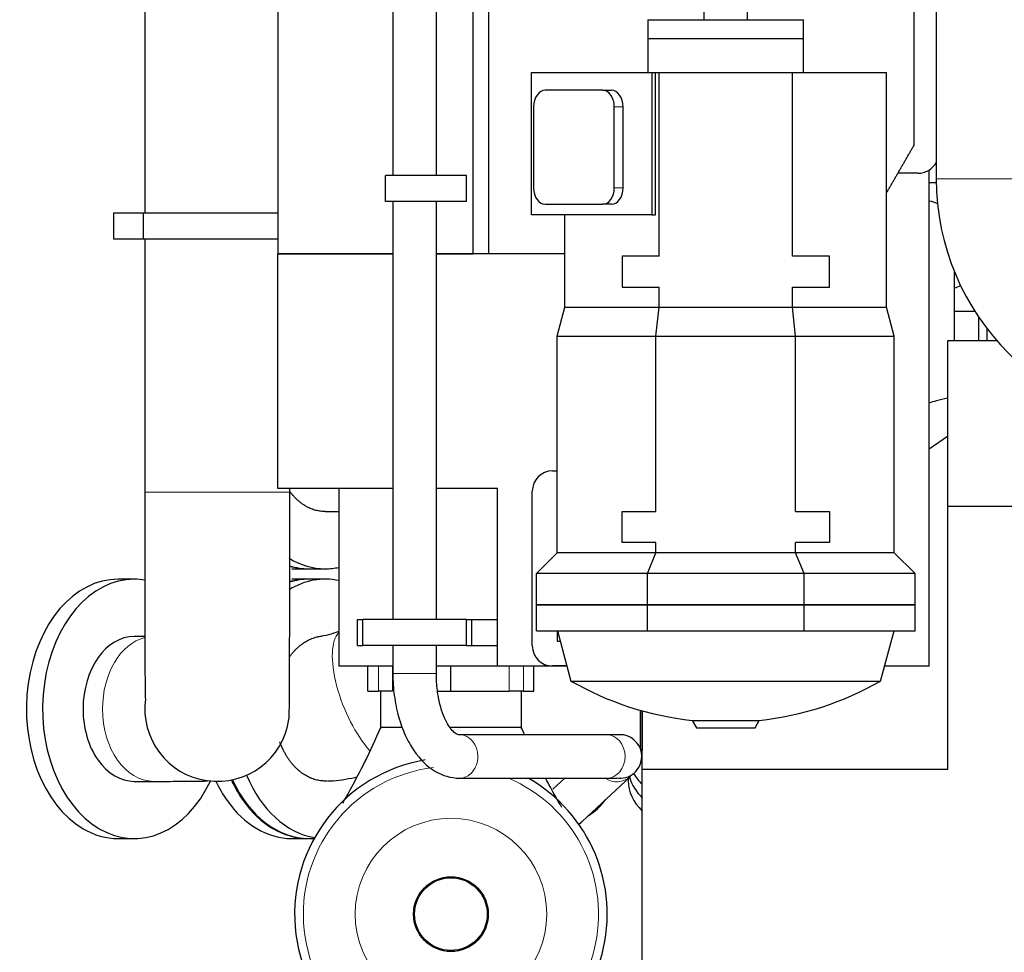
# Model space of a CAD drawing. Header units: inches. Extents: x 0 to 23760, y -13 to 16800.
# Tile 4 of 256: x 1204 to 2153, y 5824 to 6723. Entities that reach past the tile are written whole.
import ezdxf

# ---------------------------------------------------------------- set-up
doc = ezdxf.new("R2010")
doc.units = ezdxf.units.IN
doc.layers.add('1', color=7, linetype='Continuous', true_color=0xffffff)

msp = doc.modelspace()

# ---------------------------------------------------------------- linework, layer by layer
at = {"layer": '1', "color": 2, "linetype": 'Continuous', "lineweight": 25}
for p, q in [((1452.286, 7640.215), (1452.286, 6497.215)), ((2087.25, 7567.47), (2087.25, 6569.716)), ((1324.143, 6859.698), (1324.143, 6536.704)), ((1863.244, 6825.269), (1863.244, 6723.014)), ((1905.244, 6723.014), (1905.244, 6825.269)), ((1655.573, 6798.306), (1655.573, 6497.215)), ((1640.286, 6789.644), (1640.286, 6497.215)), ((1563.244, 6732.011), (1563.244, 6572.715)), ((1605.244, 6572.715), (1605.244, 6732.011)), ((1809.244, 6723.014), (1809.244, 6705.014)), ((1809.244, 6723.014), (1937.277, 6723.014)), ((1937.277, 6723.014), (1959.244, 6723.014)), ((1959.244, 6705.014), (1959.244, 6723.014)), ((1809.244, 6705.014), (1937.277, 6705.014)), ((1809.244, 6705.014), (1809.244, 6672.014)), ((1809.244, 6705.014), (1937.277, 6705.014)), ((1937.277, 6705.014), (1959.244, 6705.014)), ((1937.277, 6705.014), (1959.244, 6705.014)), ((1959.244, 6672.014), (1959.244, 6705.014)), ((1696.86, 6672.014), (1812.969, 6672.014)), ((1696.86, 6535.014), (1696.86, 6672.014)), ((1812.969, 6672.014), (1816.505, 6672.014)), ((1812.969, 6672.014), (1812.969, 6535.014)), ((1816.505, 6672.014), (1820.04, 6672.014)), ((1816.505, 6535.014), (1816.505, 6672.014)), ((1820.04, 6672.014), (1948.447, 6672.014)), ((1820.04, 6495.014), (1820.04, 6672.014)), ((1948.447, 6672.014), (2039.244, 6672.014)), ((1948.447, 6495.014), (1948.447, 6672.014)), ((2039.244, 6445.953), (2039.244, 6672.014)), ((1765.45, 6655.014), (1710.295, 6655.014)), ((1765.45, 6655.014), (1773.935, 6655.014)), ((1698.982, 6639.014), (1698.982, 6561.014)), ((1776.763, 6561.014), (1776.763, 6639.014)), ((1785.249, 6561.014), (1785.249, 6639.014)), ((1634.283, 6572.715), (1556.283, 6572.715)), ((1556.283, 6547.715), (1556.283, 6572.715)), ((1634.283, 6547.715), (1634.283, 6572.715)), ((2069.749, 6575.014), (2050.217, 6575.014)), ((2080.486, 6099.715), (2080.486, 6578.139)), ((2080.484, 6565.902), (2087.279, 6565.902)), ((1634.283, 6547.715), (1556.283, 6547.715)), ((1563.244, 6547.715), (1563.244, 6144.715)), ((1605.244, 6144.715), (1605.244, 6547.715)), ((1710.295, 6545.014), (1765.45, 6545.014)), ((1773.935, 6545.014), (1765.45, 6545.014)), ((1293.987, 6536.698), (1322.576, 6536.698)), ((1293.987, 6536.698), (1293.987, 6511.698)), ((1322.576, 6536.698), (1452.285, 6536.698)), ((1322.576, 6536.698), (1322.576, 6511.698)), ((1812.969, 6535.014), (1696.86, 6535.014)), ((1729.244, 6445.953), (1729.244, 6535.014)), ((1812.969, 6535.014), (1816.505, 6535.014)), ((1293.987, 6511.698), (1322.576, 6511.698)), ((1322.576, 6511.698), (1452.285, 6511.698)), ((1324.143, 6511.706), (1324.143, 6267.593)), ((1452.286, 6497.215), (1563.241, 6497.215)), ((1563.248, 6497.215), (1452.286, 6497.215)), ((1452.286, 6271.215), (1452.286, 6497.215)), ((1605.242, 6497.215), (1640.286, 6497.215)), ((1729.242, 6497.215), (1605.248, 6497.215)), ((1820.04, 6495.014), (1784.244, 6495.014)), ((1784.244, 6495.014), (1784.244, 6465.014)), ((1984.244, 6495.014), (1948.447, 6495.014)), ((1984.244, 6465.014), (1984.244, 6495.014)), ((2104.736, 6413.901), (2104.736, 6480.166)), ((1784.244, 6465.014), (1820.04, 6465.014)), ((1820.04, 6445.953), (1820.04, 6465.014)), ((1948.447, 6445.953), (1948.447, 6465.014)), ((1948.447, 6465.014), (1984.244, 6465.014)), ((1721.744, 6417.962), (1729.244, 6445.953)), ((1729.244, 6445.953), (1820.04, 6445.953)), ((1816.934, 6417.962), (1820.04, 6445.953)), ((1820.04, 6445.953), (1948.447, 6445.953)), ((1948.447, 6445.953), (2039.244, 6445.953)), ((1951.553, 6417.962), (1948.447, 6445.953)), ((2046.744, 6417.962), (2039.244, 6445.953)), ((2104.735, 6442.093), (2124.351, 6442.093)), ((2128.286, 6413.9), (2128.286, 6436.104)), ((1721.744, 6417.962), (1816.934, 6417.962)), ((1721.744, 6209.014), (1721.744, 6417.962)), ((1816.934, 6417.962), (1951.553, 6417.962)), ((1816.934, 6249.014), (1816.934, 6417.962)), ((1951.553, 6417.962), (2046.744, 6417.962)), ((1951.553, 6249.014), (1951.553, 6417.962)), ((2046.744, 6209.014), (2046.744, 6417.962)), ((2136.286, 6413.899), (2136.286, 6425.008)), ((2098.286, 6253.9), (2098.286, 6413.9)), ((2098.286, 6413.9), (2145.334, 6413.9)), ((2097.94, 6321.062), (2080.484, 6308.851)), ((2097.94, 6321.062), (2098.286, 6321.062)), ((1717.249, 6288.014), (1721.744, 6288.014)), ((1563.242, 6271.215), (1452.286, 6271.215)), ((1463.843, 6267.593), (1463.843, 6271.219)), ((1511.286, 6271.213), (1511.286, 6099.715)), ((1664.286, 6271.215), (1605.241, 6271.215)), ((1664.286, 6144.715), (1664.286, 6271.215)), ((1697.749, 6119.514), (1697.749, 6268.514)), ((1498.11, 6248.798), (1511.286, 6248.798)), ((1784.244, 6249.014), (1816.934, 6249.014)), ((1784.244, 6219.014), (1784.244, 6249.014)), ((1951.553, 6249.014), (1984.244, 6249.014)), ((1984.244, 6249.014), (1984.244, 6219.014)), ((2098.286, 6000.061), (2098.286, 6253.9)), ((2098.286, 6253.9), (2160.286, 6253.9)), ((1816.934, 6219.014), (1784.244, 6219.014)), ((1816.934, 6209.014), (1816.934, 6219.014)), ((1951.553, 6209.014), (1951.553, 6219.014)), ((1984.244, 6219.014), (1951.553, 6219.014)), ((1701.744, 6189.014), (1721.744, 6209.014)), ((1816.934, 6209.014), (1721.744, 6209.014)), ((1808.65, 6189.014), (1816.934, 6209.014)), ((1951.553, 6209.014), (1816.934, 6209.014)), ((1959.838, 6189.014), (1951.553, 6209.014)), ((2046.744, 6209.014), (1951.553, 6209.014)), ((2066.744, 6189.014), (2046.744, 6209.014)), ((1465.937, 6193.648), (1481.493, 6193.648)), ((1482.554, 6193.648), (1498.11, 6193.648)), ((1298.445, 6183.593), (1298.436, 6183.593)), ((1313.993, 6183.593), (1298.436, 6183.593)), ((1481.493, 6183.643), (1465.937, 6183.643)), ((1498.11, 6183.643), (1482.554, 6183.643)), ((1808.65, 6189.014), (1701.744, 6189.014)), ((1701.744, 6159.014), (1701.744, 6189.014)), ((1959.838, 6189.014), (1808.65, 6189.014)), ((1808.65, 6159.014), (1808.65, 6189.014)), ((2066.744, 6189.014), (1959.838, 6189.014)), ((1959.838, 6159.014), (1959.838, 6189.014)), ((2066.744, 6159.014), (2066.744, 6189.014)), ((1808.65, 6159.014), (1701.744, 6159.014)), ((1701.744, 6159.014), (1808.65, 6159.014)), ((1701.744, 6133.714), (1701.744, 6159.014)), ((1959.838, 6159.014), (1808.65, 6159.014)), ((1808.65, 6159.014), (1959.838, 6159.014)), ((1808.65, 6133.714), (1808.65, 6159.014)), ((2066.744, 6159.014), (1959.838, 6159.014)), ((1959.838, 6159.014), (2066.744, 6159.014)), ((1959.838, 6133.714), (1959.838, 6159.014)), ((2066.744, 6133.714), (2066.744, 6159.014)), ((1529.286, 6119.715), (1529.286, 6144.715)), ((1529.286, 6144.715), (1534.286, 6144.715)), ((1634.286, 6144.715), (1534.286, 6144.715)), ((1534.286, 6119.715), (1534.286, 6144.715)), ((1634.286, 6119.715), (1634.286, 6144.715)), ((1634.286, 6144.715), (1639.286, 6144.715)), ((1639.286, 6144.715), (1664.286, 6144.715)), ((1639.286, 6119.715), (1639.286, 6144.715)), ((1664.286, 6119.715), (1664.286, 6144.715)), ((1701.744, 6133.714), (1808.65, 6133.714)), ((1721.744, 6133.716), (1721.744, 6124.014)), ((1721.881, 6133.714), (1735.029, 6085.456)), ((1808.65, 6133.714), (1959.838, 6133.714)), ((1959.838, 6133.714), (2066.744, 6133.714)), ((2033.458, 6085.456), (2046.606, 6133.714)), ((1324.205, 6128.443), (1313.993, 6128.443)), ((1721.744, 6124.014), (1724.525, 6124.014)), ((1529.286, 6119.715), (1534.286, 6119.715)), ((1634.286, 6119.715), (1534.286, 6119.715)), ((1563.244, 6119.715), (1563.244, 6092.714)), ((1605.244, 6092.714), (1605.244, 6119.715)), ((1634.286, 6119.715), (1639.286, 6119.715)), ((1639.286, 6119.715), (1664.286, 6119.715)), ((1664.286, 6099.715), (1664.286, 6119.716)), ((1563.244, 6099.715), (1511.286, 6099.715)), ((1539.286, 6075.715), (1539.286, 6099.715)), ((1664.286, 6099.715), (1605.242, 6099.715)), ((1619.286, 6075.715), (1619.286, 6099.715)), ((1731.145, 6099.715), (1664.286, 6099.715)), ((1699.286, 6075.715), (1699.286, 6099.715)), ((1731.063, 6100.014), (1717.249, 6100.014)), ((2080.486, 6099.715), (2037.338, 6099.715)), ((1735.029, 6085.456), (2033.458, 6085.456)), ((1539.286, 6075.715), (1549.414, 6075.715)), ((1562.979, 6075.715), (1549.414, 6075.715)), ((1551.286, 6075.715), (1551.286, 6039.281)), ((1606.338, 6075.715), (1619.286, 6075.715)), ((1619.286, 6075.715), (1675.593, 6075.715)), ((1689.158, 6075.715), (1675.593, 6075.715)), ((1687.286, 6039.281), (1687.286, 6075.715)), ((1689.158, 6075.715), (1699.286, 6075.715)), ((1801.786, 6057.271), (1801.786, 6020.403)), ((1803.586, 6056.763), (1803.586, 6018.593)), ((1803.786, 6000.061), (1803.786, 6056.707)), ((1851.881, 6047.466), (1855.953, 6040.414)), ((1851.881, 6047.466), (1916.606, 6047.466)), ((1912.534, 6040.414), (1916.606, 6047.466)), ((1855.953, 6040.414), (1912.534, 6040.414)), ((1627.527, 6033.714), (1627.525, 6033.714)), ((1769.523, 6033.714), (1627.527, 6033.714)), ((1802.404, 6018.593), (1803.586, 6018.593)), ((1803.784, 6016.593), (1802.879, 6016.593)), ((2098.286, 6000.061), (1803.786, 6000.061)), ((1803.786, 5734.09), (1803.786, 6000.061)), ((1627.527, 5991.714), (1769.523, 5991.714)), ((1728.943, 5991.715), (1717.505, 5981.046)), ((1746.153, 5950.333), (1792.108, 5993.198)), ((1790.286, 5991.499), (1790.286, 5989.37)), ((1313.993, 5988.743), (1332.778, 5988.743)), ((1298.436, 5933.593), (1313.993, 5933.593)), ((1465.937, 5933.643), (1481.493, 5933.643)), ((1482.554, 5933.643), (1487.415, 5933.643))]:
    msp.add_line(p, q, dxfattribs=at)
at = {"layer": '1', "color": 110, "linetype": 'Continuous', "lineweight": 13}
for p, q in [((1785.249, 6639.014), (1776.763, 6639.014)), ((2087.25, 6569.716), (2163.322, 6569.716)), ((1776.763, 6561.014), (1785.249, 6561.014)), ((1324.143, 6267.593), (1463.843, 6267.593)), ((1549.414, 6075.715), (1549.414, 6099.715)), ((1562.979, 6099.715), (1562.979, 6075.715)), ((1675.593, 6075.715), (1675.593, 6099.715)), ((1689.158, 6099.715), (1689.158, 6075.715)), ((1563.244, 6092.714), (1584.244, 6092.714)), ((1584.244, 6092.714), (1605.244, 6092.714)), ((1769.523, 6033.714), (1769.522, 6033.714)), ((1792.108, 5993.198), (1792.304, 5993.383))]:
    msp.add_line(p, q, dxfattribs=at)
msp.add_circle((1619.286, 5860.715), 92.344, dxfattribs=at)
at = {"layer": '1', "color": 2, "linetype": 'Continuous', "lineweight": 25}
for radius in [36.047, 35.052]:
    msp.add_circle((1619.286, 5860.715), radius, dxfattribs=at)
for centre, radius, start, end in [((2069.749, 6595.014), 20, 270, 331.052344), ((2325.286, 6569.716), 238.036, 180, 270), ((2103.218, 6477.54), 13, 276.709219, 304.718906), ((1717.249, 6268.514), 19.5, 90, 180), ((1717.249, 6119.514), 19.5, 180, 270), ((1884.244, 6345.715), 300, 240.173003, 263.807225), ((1884.244, 6345.715), 300, 276.192775, 299.826997), ((1393.993, 6058.593), 69.85, 171.945, 351.916875), ((1782.244, 6012.714), 21, 0, 80.915625), ((1619.286, 5860.715), 150.693, 99.4275, 270), ((1782.244, 6012.714), 21, 260.904375, 0), ((1619.286, 5860.715), 150.693, 270, 60.384375)]:
    msp.add_arc(centre, radius, start, end, dxfattribs=at)
at = {"layer": '1', "color": 110, "linetype": 'Continuous', "lineweight": 13}
for start, end in [(96.7725, 270), (270, 67.010625)]:
    msp.add_arc((1619.286, 5860.715), 142.305, start, end, dxfattribs=at)
at = {"layer": '1', "color": 2, "linetype": 'Continuous', "lineweight": 25}
for centre, major_axis, ratio, start_param, end_param in [((1710.295, 6639.014), (0, -16), 0.7071068, 3.1415927, 4.712389), ((1765.45, 6639.014), (0, -16), 0.7071068, 1.5707963, 3.1415927), ((1773.935, 6639.014), (0, 16), 0.7071068, 4.712389, 6.2831853), ((1710.295, 6561.014), (0, -16), 0.7071068, 4.712389, 6.2831853), ((1765.45, 6561.014), (0, -16), 0.7071068, 0, 1.5707963), ((1773.935, 6561.014), (0, 16), 0.7071068, 3.1415927, 4.712389), ((2060.286, 6528.402), (-44.45, 0), 0.4999998, 4.0254601, 4.2406592), ((1498.11, 6318.648), (0, -125), 0.7071068, 5.8778217, 6.2831853), ((1482.554, 6318.648), (0, -125), 0.7071068, 6.0679862, 6.2830871), ((1481.493, 6318.648), (0, -125), 0.7071068, 6.0808471, 6.2831853), ((1498.11, 6318.648), (0, -125), 0.7071068, 0, 0.1496184), ((1298.436, 6058.593), (0, 125), 0.7071068, 0, 2.7488936), ((1313.993, 6058.593), (0, 125), 0.7071068, 0, 2.7488936), ((1313.993, 6058.593), (0, 125), 0.7071068, 6.1680263, 6.2831853), ((1498.11, 6058.643), (0, -125), 0.7071068, 2.9919743, 3.5472508), ((1481.493, 6058.643), (0, -125), 0.7071068, 3.1414945, 3.3465816), ((1482.554, 6058.643), (0, -125), 0.7071068, 3.1415927, 3.3559082), ((1313.993, 6058.593), (0, 69.85), 0.7071068, 0, 1.5707963), ((1313.993, 6058.593), (0, 69.85), 0.7071068, 1.5707963, 3.1415927), ((1627.527, 6012.714), (0, 21), 0.8409963, 6.2589361, 6.2831853), ((1481.493, 6058.643), (0, -125), 0.7071068, 5.2928964, 5.4977871), ((1482.554, 6058.643), (0, -125), 0.7071068, 5.2911293, 6.2830871), ((1498.11, 6058.643), (0, -125), 0.7071068, 5.2496013, 6.1671427), ((1860.286, 6002.098), (70, 0), 0.707107, 3.3329353, 3.773151), ((1860.286, 6002.098), (70, 0), 0.707107, 3.3329353, 3.773151), ((1860.286, 6014.826), (70, 0), 0.707107, 3.524867, 3.773151), ((1313.993, 6058.593), (0, 125), 0.7071068, 2.7488936, 4.1224568), ((1465.937, 6058.643), (0, -125), 0.7071068, 5.3056591, 5.4977871), ((1860.286, 5989.37), (70, 0), 0.707107, 3.1415927, 3.773151), ((1465.937, 6058.643), (0, -125), 0.7071068, 5.4977871, 6.2831853), ((1481.493, 6058.643), (0, -125), 0.7071068, 5.4977871, 6.2831853), ((1705.376, 5992.957), (70, 0), 0.7127305, 5.4977904, 5.8230433), ((1705.376, 5992.957), (70, 0), 0.7127305, 5.4383946, 5.4977904), ((1298.436, 6058.593), (0, 125), 0.7071068, 2.7488936, 3.1415927)]:
    msp.add_ellipse(centre, major_axis=major_axis, ratio=ratio, start_param=start_param, end_param=end_param, dxfattribs=at)
at = {"layer": '1', "color": 110, "linetype": 'Continuous', "lineweight": 13}
for centre, major_axis, ratio, start_param, end_param in [((1332.778, 6058.593), (0, 69.85), 0.7071068, 0.1776963, 1.5707963), ((1541.345, 6069.942), (-26.399, 64.669), 0.3876087, 0.1600983, 2.3262265), ((1332.778, 6058.593), (0, 69.85), 0.7071068, 1.5707963, 3.14012), ((1627.527, 6012.714), (0, 21), 0.8409963, 4.712389, 6.2589361), ((1769.523, 6012.714), (0, 21), 0.8409963, 4.712389, 6.2831853), ((1627.527, 6012.714), (0, 21), 0.8409963, 3.1404146, 4.712389), ((1769.523, 6012.714), (0, 21), 0.8409963, 3.1415927, 4.712389), ((1777.784, 6008.555), (14.324, -15.357), 0.9237677, 4.9815428, 6.2831853), ((1731.829, 5965.69), (14.324, -15.357), 0.9237677, 6.0439902, 6.2831439)]:
    msp.add_ellipse(centre, major_axis=major_axis, ratio=ratio, start_param=start_param, end_param=end_param, dxfattribs=at)
at = {"layer": '1', "color": 2, "linetype": 'Continuous', "lineweight": 25}
for points, knots in [([(2065.749, 6601.893), (2065.749, 6602.392), (2065.747, 6604.351), (2065.749, 6609.222), (2065.748, 6619.432), (2065.749, 6639.847), (2065.748, 6680.681), (2065.749, 6715.681), (2065.749, 6739.014)], [0, 0, 0, 0, 0.0109041, 0.0428104, 0.106623, 0.2342483, 0.4894989, 1, 1, 1, 1]), ([(2098.12, 6358.11), (2094.495, 6357.346), (2088.395, 6355.867), (2082.476, 6354.11), (2080.066, 6353.332)], [0, 0, 0, 0, 0.586886, 1, 1, 1, 1]), ([(1324.143, 6267.593), (1324.143, 6258.33), (1324.143, 6238.756), (1324.142, 6207.966), (1324.148, 6175.322), (1324.171, 6142.574), (1324.227, 6112.11), (1324.336, 6086.933), (1324.511, 6071.405), (1324.682, 6068.18), (1324.773, 6068.181)], [0, 0, 0, 0, 0.0881375, 0.1884568, 0.3007512, 0.424732, 0.5599885, 0.7061517, 0.86296, 1, 1, 1, 1]), ([(1463.151, 6048.789), (1463.266, 6049.636), (1463.459, 6054.472), (1463.644, 6071.002), (1463.754, 6094.959), (1463.811, 6124.483), (1463.835, 6157.97), (1463.843, 6193.777), (1463.843, 6230.673), (1463.843, 6255.301), (1463.842, 6267.593)], [0, 0, 0, 0, 0.1420307, 0.2787436, 0.4104339, 0.5372344, 0.6593409, 0.7769926, 0.8904843, 1, 1, 1, 1]), ([(1511.082, 6133.148), (1508.491, 6132.191), (1502.601, 6130.22), (1496.534, 6128.954), (1494.741, 6128.817), (1494.544, 6128.808)], [0, 0, 0, 0, 0.3765328, 0.9261652, 1, 1, 1, 1]), ([(1463.608, 6108.648), (1463.828, 6108.955), (1464.05, 6109.259), (1464.861, 6110.352), (1466.061, 6111.889), (1467.931, 6114.062), (1469.872, 6116.102), (1471.883, 6118.009), (1473.271, 6119.191), (1474.329, 6120.044), (1474.863, 6120.462), (1475.494, 6120.934), (1475.766, 6121.134), (1475.948, 6121.266), (1476.039, 6121.331), (1476.859, 6121.918), (1477.594, 6122.413), (1479.075, 6123.348), (1480.569, 6124.229), (1482.844, 6125.393), (1485.155, 6126.398), (1487.502, 6127.246), (1489.09, 6127.705), (1490.29, 6128.009), (1490.691, 6128.104), (1491.296, 6128.235), (1491.497, 6128.277), (1491.801, 6128.338), (1491.902, 6128.358), (1492.105, 6128.397), (1492.939, 6128.553), (1493.773, 6128.678), (1494.506, 6128.765)], [0, 0, 0, 0, 0.0265995, 0.0265995, 0.0965981, 0.1665967, 0.2365953, 0.3065939, 0.3765925, 0.3765925, 0.4115918, 0.4290914, 0.4378412, 0.4378412, 0.4465911, 0.4465911, 0.5165897, 0.5165897, 0.5865883, 0.6565869, 0.7265855, 0.7965841, 0.8665827, 0.8665827, 0.901582, 0.901582, 0.9190816, 0.9190816, 0.9278314, 0.9278314, 0.9365813, 1, 1, 1, 1]), ([(1563.244, 6092.714), (1563.266, 6085.493), (1564.222, 6071.451), (1568.326, 6051.142), (1574.825, 6033.138), (1585.764, 6013.46), (1602.822, 5996.598), (1619.068, 5992.103), (1627.517, 5991.714)], [0, 0, 0, 0, 0.1398421, 0.2779869, 0.4111649, 0.5394864, 0.7817349, 1, 1, 1, 1]), ([(1627.536, 6033.714), (1626.31, 6033.358), (1623.256, 6034.609), (1616.887, 6041.722), (1611.909, 6052.149), (1608.399, 6063.013), (1605.835, 6076.831), (1605.248, 6087.079), (1605.244, 6092.714)], [0, 0, 0, 0, 0.2006243, 0.4251817, 0.5530897, 0.6907577, 0.8379496, 1, 1, 1, 1]), ([(1551.286, 6040.715), (1546.127, 6028.748), (1536.827, 6008.452), (1524.621, 5985.037), (1517.544, 5972.534), (1514.667, 5967.576)], [0, 0, 0, 0, 0.423942, 0.762696, 1, 1, 1, 1]), ([(1572.392, 6040.715), (1571.991, 6040.715), (1568.234, 6040.715), (1561.94, 6040.715), (1555.606, 6040.715), (1552.599, 6040.715), (1551.464, 6040.715), (1551.286, 6040.715), (1551.286, 6040.715)], [0, 0, 0, 0, 0.0286547, 0.271491, 0.5143273, 0.7571637, 0.8785818, 1, 1, 1, 1]), ([(1687.286, 6040.715), (1687.286, 6040.715), (1686.574, 6040.715), (1682.966, 6040.715), (1676.632, 6040.715), (1667.717, 6040.715), (1656.717, 6040.715), (1644.394, 6040.715), (1633.738, 6040.715), (1625.447, 6040.715), (1621.167, 6040.715), (1618.941, 6040.715), (1618.769, 6040.715)], [0, 0, 0, 0, 0.1243472, 0.2486944, 0.3730415, 0.4973887, 0.6217359, 0.7460831, 0.8704302, 0.9326038, 0.9947774, 1, 1, 1, 1]), ([(1499.613, 5989.043), (1498.795, 5989.01), (1497.981, 5989.007), (1496.358, 5989.055), (1494.74, 5989.16), (1492.331, 5989.485), (1489.938, 5989.975), (1487.561, 5990.631), (1485.988, 5991.18), (1484.813, 5991.634), (1484.421, 5991.793), (1483.836, 5992.041), (1483.641, 5992.126), (1483.348, 5992.256), (1483.251, 5992.299), (1483.056, 5992.387), (1482.182, 5992.788), (1481.319, 5993.221), (1479.804, 5994.041), (1478.308, 5994.912), (1476.118, 5996.368), (1473.983, 5997.973), (1471.902, 5999.726), (1470.552, 6000.996), (1469.553, 6001.986), (1469.222, 6002.322), (1468.812, 6002.751), (1468.73, 6002.837), (1468.567, 6003.01), (1468.485, 6003.097), (1468.241, 6003.359), (1467.431, 6004.238), (1466.016, 6005.876), (1464.217, 6008.177), (1462.504, 6010.593), (1460.878, 6013.124), (1459.338, 6015.771), (1458.369, 6017.612), (1457.665, 6019.023), (1457.434, 6019.498), (1457.15, 6020.099), (1457.094, 6020.219), (1456.981, 6020.46), (1456.813, 6020.822), (1456.207, 6022.156), (1455.342, 6024.197), (1454.642, 6026.03), (1454.338, 6026.864)], [0, 0, 0, 0, 0.0438174, 0.0438174, 0.0876347, 0.1314521, 0.1752695, 0.2190868, 0.2629042, 0.2629042, 0.2848129, 0.2848129, 0.2957672, 0.2957672, 0.3012444, 0.3012444, 0.3067216, 0.350539, 0.350539, 0.3943563, 0.4381737, 0.4819911, 0.5258084, 0.5696258, 0.5696258, 0.5915345, 0.5915345, 0.5970117, 0.5970117, 0.6024888, 0.6024888, 0.6134432, 0.6572605, 0.7010779, 0.7448953, 0.7887126, 0.83253, 0.8763474, 0.8763474, 0.8982561, 0.8982561, 0.9037332, 0.9037332, 0.9092104, 0.9201648, 0.9639821, 1, 1, 1, 1]), ([(1500.293, 5989.222), (1501.073, 5989.215), (1509.755, 5989.23), (1519.244, 5990.975), (1527.949, 5992.886), (1528.615, 5993.035)], [0, 0, 0, 0, 0.0836114, 0.9298915, 1, 1, 1, 1]), ([(1726.188, 5963.667), (1722.571, 5969.822), (1717.361, 5978.94), (1712.181, 5988.583), (1710.68, 5991.43)], [0, 0, 0, 0, 0.7100379, 1, 1, 1, 1]), ([(1332.89, 5988.743), (1342.038, 5988.74), (1357.865, 5988.766), (1374.831, 5988.894), (1383.101, 5989.088), (1384.573, 5989.252), (1384.581, 5989.324)], [0, 0, 0, 0, 0.2767307, 0.5500367, 0.8199057, 1, 1, 1, 1])]:
    msp.add_open_spline(points, degree=3, knots=knots, dxfattribs=at)
for points, degree in [([(2039.243, 6556.015), (2052.495, 6578.955), (2065.749, 6601.893)], 2), ([(1690.489, 6033.377), (1689.421, 6035.793), (1688.353, 6038.239), (1687.286, 6040.715)], 3), ([(1785.571, 6033.449), (1783.824, 6033.709), (1769.533, 6033.714)], 2), ([(1769.514, 5991.714), (1779.063, 5991.714), (1779.107, 5991.916)], 2), ([(1794.592, 5995.618), (1795.082, 5996.096)], 1), ([(1742.753, 5947.162), (1744.033, 5948.356), (1745.175, 5949.421), (1746.187, 5950.365)], 3)]:
    msp.add_open_spline(points, degree=degree, dxfattribs=at)
msp.add_rational_spline([(1498.148, 6248.798), (1477.83, 6248.776), (1463.382, 6268.98)], [0.750000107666, 0.749883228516, 0.876647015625], degree=2, dxfattribs=at)

doc.saveas('drawing.dxf')
